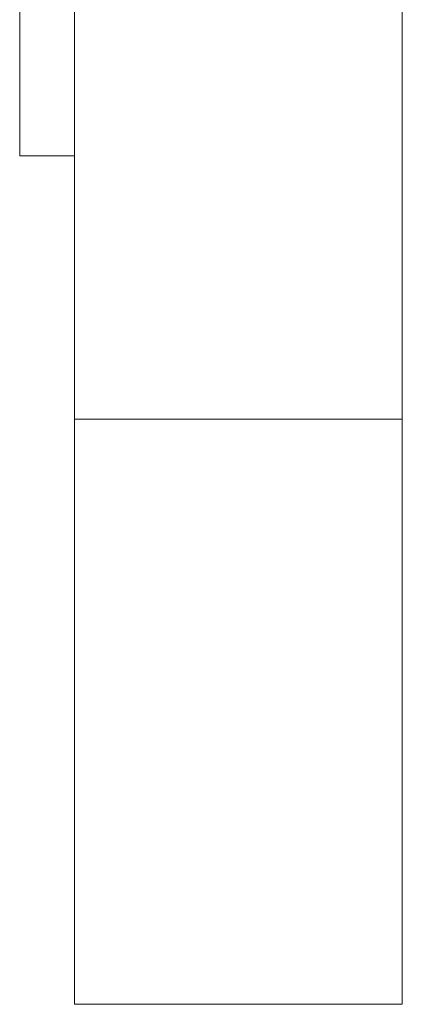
# Model space of a CAD drawing. Header units: millimetres. Extents: x -333 to 1092, y -317 to 824.
# Tile 2 of 6: x 651 to 679, y 213 to 285. Entities that reach past the tile are written whole.
import ezdxf

# ---------------------------------------------------------------- set-up
doc = ezdxf.new("R2010")
doc.units = ezdxf.units.MM

msp = doc.modelspace()

# ---------------------------------------------------------------- linework, layer by layer
at = {"color": 7, "linetype": 'Continuous', "lineweight": 15}
for p, q in [((654.852, 773.848), (654.852, 255.389)), ((678.852, 773.848), (678.852, 255.389)), ((650.852, 514.618), (650.852, 274.618)), ((650.852, 274.618), (654.852, 274.618)), ((678.852, 255.389), (654.852, 255.389)), ((654.852, 255.389), (654.852, 212.618)), ((678.852, 255.389), (678.852, 212.618)), ((678.852, 212.618), (654.852, 212.618))]:
    msp.add_line(p, q, dxfattribs=at)

doc.saveas('drawing.dxf')
